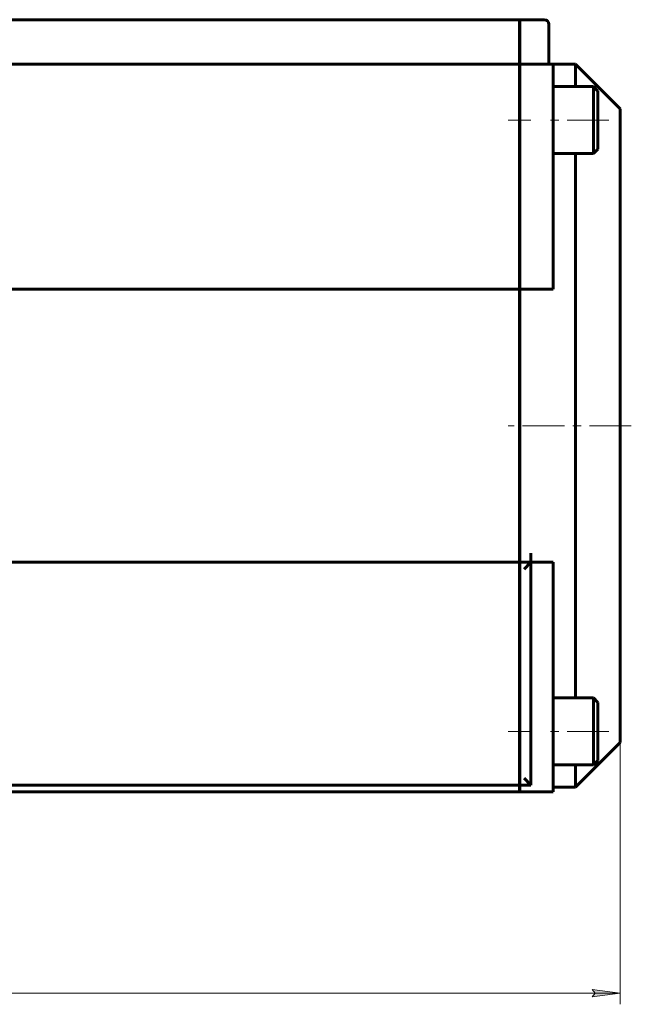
# Model space of a CAD drawing. Header units: millimetres. Extents: x 0 to 841, y 0 to 594.
# Tile 13 of 26: x 267 to 376, y 189 to 366. Entities that reach past the tile are written whole.
import ezdxf

# ---------------------------------------------------------------- set-up
doc = ezdxf.new("R2010")
doc.units = ezdxf.units.MM
for name, pattern in [('K5LT_AXLED', [12, 7.5, -1.5, 1.5, -1.5]), ('K5LT_BASIC', [0]), ('K5LT_THIN', [0])]:
    doc.linetypes.add(name, pattern=pattern)
doc.layers.add('Системный слой', color=7, linetype='Continuous')
doc.layers.add('Системный слой (1)', color=251, linetype='Continuous', true_color=0x6c6c6c)
doc.styles.add('KDIMTEXTSTYLE', font='txt', dxfattribs={"width": 0.96, "oblique": 15, "height": 5})
doc.styles.add('KTEXTSTYLE', font='txt', dxfattribs={"width": 0.96, "height": 5})
doc.dimstyles.new('KDIMSTYLE (0.40)', dxfattribs={"dimtxt": 5, "dimasz": 1, "dimexe": 2, "dimexo": 0, "dimgap": 1, "dimtad": 1, "dimlfac": 2.5, "dimtxsty": 'KDIMTEXTSTYLE', "dimsah": 1, "dimcen": 0, "dimdle": 1, "dimadec": 0, "dimazin": 0, "dimtfac": 0.667, "dimtmove": 0, "dimatfit": 3, "dimfxl": 1, "dimtvp": 1, "dimtolj": 1, "dimtzin": 0, "dimarcsym": 0})

# ---------------------------------------------------------------- blocks, each defined once
blk = doc.blocks.new('U24')
at = {"layer": 'Системный слой (1)', "color": 150, "linetype": 'K5LT_BASIC', "lineweight": 60, "true_color": 0x0080ff}
for p, q in [((366.44, 353.8), (366.44, 357.8)), ((366.44, 293), (366.44, 341.8)), ((366.44, 244.2), (366.44, 293)), ((366.44, 228.2), (366.44, 232.2))]:
    blk.add_line(p, q, dxfattribs=at)
blk = doc.blocks.new('U26')
at = {"layer": 'Системный слой (1)', "color": 150, "linetype": 'K5LT_BASIC', "lineweight": 60, "true_color": 0x0080ff}
for p, q in [((374.44, 293), (374.44, 349.8)), ((374.44, 236.2), (374.44, 293))]:
    blk.add_line(p, q, dxfattribs=at)
blk = doc.blocks.new('D1')
at = {"layer": 'Системный слой (1)'}
for points in [[(74.94, 191.29), (75.44, 191.95), (70.44, 191.29), (75.44, 190.63)], [(369.44, 190.63), (374.44, 191.29), (369.44, 191.95), (369.94, 191.29)]]:
    blk.add_hatch(color=7, dxfattribs=at).paths.add_polyline_path(points)
at = {"layer": 'Системный слой (1)', "color": 7, "linetype": 'K5LT_THIN', "lineweight": 18}
for p, q in [((70.44, 236.2), (70.44, 189.29)), ((374.44, 236.2), (374.44, 189.29)), ((70.44, 191.29), (75.44, 191.95)), ((75.44, 190.63), (70.44, 191.29)), ((70.44, 191.29), (374.44, 191.29)), ((75.44, 191.95), (74.94, 191.29)), ((74.94, 191.29), (75.44, 190.63)), ((369.94, 191.29), (369.44, 191.95)), ((369.44, 191.95), (374.44, 191.29)), ((374.44, 191.29), (369.44, 190.63)), ((369.44, 190.63), (369.94, 191.29))]:
    blk.add_line(p, q, dxfattribs=at)
blk.add_wipeout([(216.7, 192.29), (216.7, 199.67), (227.72, 199.67), (227.72, 192.29)]).dxf.layer = 'Системный слой (1)'
at = {"layer": 'Системный слой (1)', "color": 7, "insert": (216.7, 198.88), "char_height": 5, "attachment_point": 1, "style": 'KTEXTSTYLE'}
blk.add_mtext('\\fArial|b0|c204|p34;\\H5.0;\\W1.000;\\Q15;\\fGOST Type AU|b0|i0|c204|p34;\\Q15;\\W0.960;760', dxfattribs=at)
blk = doc.blocks.new('KDIMARROW_01')
at = {"layer": 'Системный слой'}
blk.add_hatch(color=0, dxfattribs=at).paths.add_polyline_path([(0, 0), (-5, 0.66), (-4.5, 0), (-5, -0.66)])
at = {"layer": 'Системный слой', "color": 0, "linetype": 'K5LT_THIN', "lineweight": 18}
for p, q in [((-4.5, 0), (-5, 0.66)), ((-5, 0.66), (0, 0)), ((0, 0), (-5, -0.66)), ((-5, -0.66), (-4.5, 0))]:
    blk.add_line(p, q, dxfattribs=at)
at = {"layer": 'Системный слой (1)', "color": 0, "linetype": 'K5LT_THIN', "lineweight": 18}
blk.add_line((659.18, 293), (658.78, 293), dxfattribs=at)

msp = doc.modelspace()

# ---------------------------------------------------------------- linework, layer by layer
at = {"layer": 'Системный слой (1)', "color": 150, "linetype": 'K5LT_BASIC', "lineweight": 60, "true_color": 0x0080ff}
for p, q in [((356.3997, 365.8019), (88.4797, 365.8019)), ((356.3997, 365.8019), (356.3997, 365.0019)), ((360.8397, 365.8019), (356.4397, 365.8019)), ((356.4397, 365.8019), (356.4397, 365.0019)), ((356.3997, 365.0019), (356.3997, 358.6019)), ((356.4397, 365.0019), (356.4397, 358.6019)), ((361.6397, 358.6019), (361.6397, 365.0019)), ((356.3997, 358.6019), (356.3997, 357.8019)), ((356.4397, 358.6019), (356.4397, 357.8019)), ((361.6397, 358.6019), (361.6397, 357.8019)), ((356.3997, 357.8019), (88.4797, 357.8019)), ((356.3997, 357.8019), (356.3997, 357.0019)), ((356.3997, 357.0019), (356.3997, 317.4772)), ((362.4397, 357.8019), (356.4397, 357.8019)), ((356.4397, 357.8019), (356.4397, 357.0019)), ((356.4397, 357.0019), (356.4397, 317.4772)), ((362.4397, 357.8019), (362.4397, 357.0019)), ((366.4397, 357.8019), (362.4397, 357.8019)), ((362.4397, 317.4772), (362.4397, 357.0019)), ((366.4397, 357.8019), (374.4397, 349.8019)), ((369.6397, 353.8019), (362.4397, 353.8019)), ((369.6397, 353.8019), (370.4397, 353.0019)), ((369.6397, 341.8019), (369.6397, 353.8019)), ((356.3997, 351.8019), (356.4397, 351.8019)), ((370.4397, 342.6019), (370.4397, 353.0019)), ((356.3997, 343.8019), (356.4397, 343.8019)), ((369.6397, 341.8019), (370.4397, 342.6019)), ((369.6397, 341.8019), (362.4397, 341.8019)), ((356.3997, 339.4019), (356.4397, 339.4019)), ((356.3997, 317.4772), (88.4797, 317.4772)), ((356.3997, 270.1498), (356.3997, 317.4772)), ((362.4397, 317.4772), (356.4397, 317.4772)), ((356.4397, 293.0019), (356.4397, 317.4772)), ((356.4397, 270.1498), (356.4397, 293.0019)), ((356.3997, 268.5266), (356.3997, 270.1498)), ((356.4397, 268.5266), (356.4397, 270.1498)), ((358.4397, 268.5266), (358.4397, 270.1498)), ((356.3997, 268.5266), (88.4797, 268.5266)), ((356.3997, 268.5266), (356.3997, 267.3266)), ((358.4397, 268.5266), (356.4397, 268.5266)), ((356.4397, 268.5266), (356.4397, 267.3266)), ((357.2397, 267.3266), (358.4397, 268.5266)), ((362.4397, 268.5266), (358.4397, 268.5266)), ((358.4397, 228.6019), (358.4397, 268.5266)), ((362.4397, 228.2019), (362.4397, 268.5266)), ((356.3997, 267.3266), (356.3997, 229.8019)), ((356.4397, 267.3266), (356.4397, 229.8019)), ((356.3997, 246.6019), (356.4397, 246.6019)), ((369.6397, 244.2019), (362.4397, 244.2019)), ((369.6397, 244.2019), (370.4397, 243.4019)), ((369.6397, 232.2019), (369.6397, 244.2019)), ((356.3997, 242.2019), (356.4397, 242.2019)), ((370.4397, 233.0019), (370.4397, 243.4019)), ((366.4397, 228.2019), (374.4397, 236.2019)), ((356.3997, 234.2019), (356.4397, 234.2019)), ((369.6397, 232.2019), (370.4397, 233.0019)), ((369.6397, 232.2019), (362.4397, 232.2019)), ((356.3997, 229.8019), (356.3997, 228.6019)), ((356.4397, 229.8019), (356.4397, 228.6019)), ((358.4397, 228.6019), (357.2397, 229.8019)), ((356.3997, 228.6019), (88.4797, 228.6019)), ((356.3997, 228.6019), (356.3997, 228.2019)), ((356.3997, 227.4019), (356.3997, 228.2019)), ((358.4397, 228.6019), (356.4397, 228.6019)), ((356.4397, 228.6019), (356.4397, 228.2019)), ((356.4397, 227.4019), (356.4397, 228.2019)), ((366.4397, 228.2019), (362.4397, 228.2019)), ((362.4397, 228.2019), (362.4397, 227.4019)), ((88.4797, 227.4019), (356.3997, 227.4019)), ((356.4397, 227.4019), (362.4397, 227.4019))]:
    msp.add_line(p, q, dxfattribs=at)
at = {"layer": 'Системный слой (1)', "color": 30, "linetype": 'K5LT_AXLED', "lineweight": 18, "true_color": 0xff8000}
for p, q in [((358.4397, 347.8019), (354.3997, 347.8019)), ((372.4397, 347.8019), (360.4397, 347.8019)), ((376.4397, 293.0019), (354.3997, 293.0019)), ((358.4397, 238.2019), (354.3997, 238.2019)), ((372.4397, 238.2019), (360.4397, 238.2019))]:
    msp.add_line(p, q, dxfattribs=at)
at = {"layer": 'Системный слой (1)', "color": 150, "linetype": 'K5LT_BASIC', "lineweight": 60, "true_color": 0x0080ff}
msp.add_arc((360.8397, 365.0019), 0.8, 0, 90, dxfattribs=at)

# ---------------------------------------------------------------- block references
at = {"layer": 'Системный слой (1)'}
for name in ['U24', 'U26']:
    msp.add_blockref(name, (0, 0), dxfattribs=at)

# ---------------------------------------------------------------- next in the draw order: dimensions: what is measured, and where the dimension line sits
at = {"layer": 'Системный слой (1)', "color": 7}
dim = msp.add_linear_dim(base=(70.4397, 191.2892), p1=(374.4397, 236.2019), p2=(70.4397, 236.2019), dimstyle='KDIMSTYLE (0.40)', override={"dimexo": 0, "dimpost": '\\fGOST Type AU|b0|c204|p34;\\H5.0;\\W0.960;\\Q15;<>', "dimblk1": 'KDIMARROW_01', "dimblk2": 'KDIMARROW_01', "dimse1": 0, "dimse2": 0, "dimclrt": 7, "dimtol": 1, "dimtp": 0, "dimtm": 0, "dimtdec": 5, "dimtolj": 1}, dxfattribs=at)
dim.commit()
dim.dimension.update_dxf_attribs({"geometry": 'D1', "text_midpoint": (222.4397, 191.2892), "dimtype": 160})

doc.saveas('drawing.dxf')
